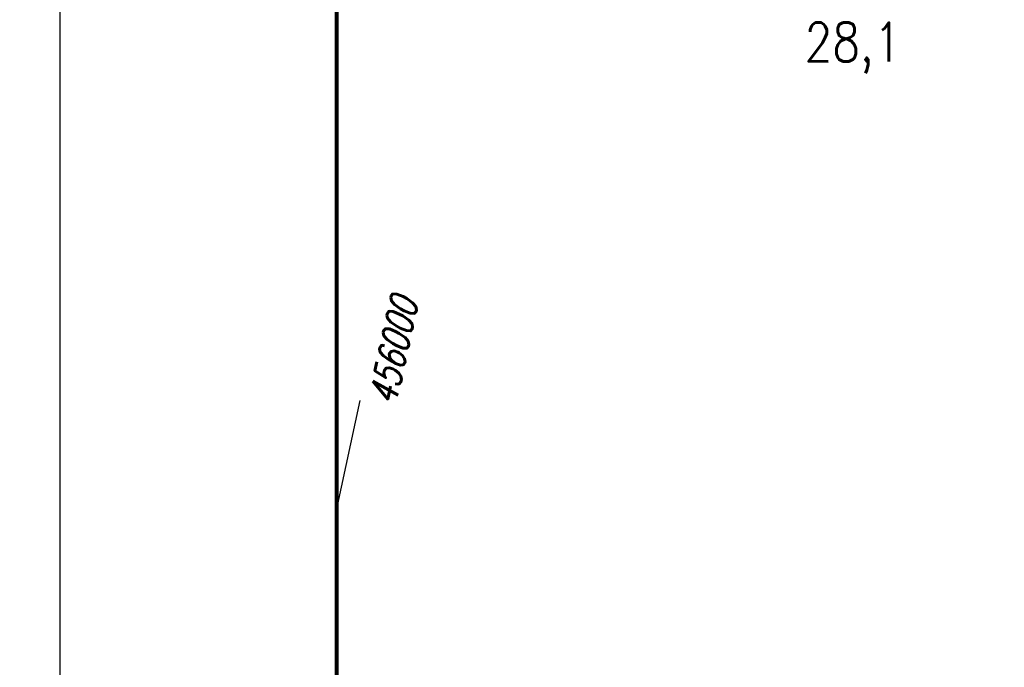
# Model space of a CAD drawing. Extents: x -134 to 1642, y -665 to 1050.
# Tile 2 of 88: x -4 to 85, y 77 to 136. Entities that reach past the tile are written whole.
import ezdxf

# ---------------------------------------------------------------- set-up
doc = ezdxf.new("R2010")
doc.units = 0
doc.header["$LTSCALE"] = 2
doc.header["$MEASUREMENT"] = 0
doc.linetypes.add('AUSGEZOGEN', pattern=[0])
for name, color, linetype in [('Bahnachse', 7, 'CONTINUOUS'), ('BOESCHG', 8, 'AUSGEZOGEN'), ('NETZ', 250, 'AUSGEZOGEN'), ('RAHMEN', 250, 'AUSGEZOGEN'), ('Rinne', 200, 'CONTINUOUS')]:
    doc.layers.add(name, color=color, linetype=linetype)
doc.styles.add('ROMANS', font='romans.shx', dxfattribs={"width": 0.8})

msp = doc.modelspace()

# ---------------------------------------------------------------- hatches: boundary and pattern name
at = {"layer": 'Rinne'}
h = msp.add_hatch(dxfattribs=at)
h.set_pattern_fill('ANSI31', color=256, scale=20, style=0)
edge = h.paths.add_edge_path()
edge.add_arc((275.368, -21751.935), 21947.712, 89.378358, 89.4555825, ccw=False)
edge.add_arc((441.164, -6471.327), 6666.204, 89.2382346, 89.378358, ccw=False)
edge.add_arc((-14330.566, -1117453.652), 1117746.729, 89.236362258, 89.238234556, ccw=False)
edge.add_arc((523.427, -3023.766), 3217.854, 89.201464, 89.236359, ccw=False)
edge.add_arc((555.116, -750.211), 944.078, 86.947295, 89.201464, ccw=False)
edge.add_arc((625.86, 576.328), 384.346, 266.94729, 270.48051)
edge.add_arc((580.862, 5941.795), 5750.002, 270.4805116, 270.6623839)
edge.add_arc((762.642, -9781.389), 9974.234, 90.5242944, 90.662384, ccw=False)
edge.add_arc((2442.173, -193318.226), 193518.754, 90.51436533, 90.52429443, ccw=False)
edge.add_arc((253.376, 50487.94), 50297.236, 270.5143659, 270.5338415)
edge.add_arc((717.25, 703), 510.135, 270.53384, 270.62712)
edge.add_arc((-30540.738, 2856402.629), 2856380.831, 270.627124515, 270.628371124)
edge.add_arc((769.636, 1592.381), 1398.889, 270.628371, 270.993107)
edge.add_arc((599.067, 11432.088), 11240.074, 270.9931067, 271.1217788)
edge.add_arc((275.388, -21749.981), 21944.958, 89.378358, 89.4555885, ccw=False)
edge.add_arc((441.152, -6472.293), 6666.37, 89.2382342, 89.378358, ccw=False)
edge.add_arc((-14329.56, -1117377.592), 1117669.861, 89.236362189, 89.238234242, ccw=False)
edge.add_arc((523.399, -3025.408), 3218.696, 89.201476, 89.236361, ccw=False)
edge.add_arc((555.097, -751.146), 944.214, 86.947292, 89.201476, ccw=False)
edge.add_arc((625.852, 575.592), 384.41, 266.94729, 270.48049)
edge.add_arc((580.849, 5941.868), 5750.874, 270.4804911, 270.6623925)
edge.add_arc((762.68, -9785.498), 9977.542, 90.5242933, 90.6623925, ccw=False)
edge.add_arc((2442.714, -193377.718), 193577.449, 90.51436665, 90.5242933, ccw=False)
edge.add_arc((253.389, 50486.674), 50296.77, 270.514367, 270.533841)
edge.add_arc((717.258, 702.216), 510.151, 270.53384, 270.62712)
edge.add_arc((-30543.476, 2856652.631), 2856631.648, 270.627124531, 270.628371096)
edge.add_arc((769.646, 1591.701), 1399.009, 270.628371, 270.993107)
edge.add_arc((599.068, 11431.925), 11240.712, 270.9931067, 271.1217807)

# ---------------------------------------------------------------- linework, layer by layer
at = {"layer": 'BOESCHG'}
msp.add_lwpolyline([(266.116, 174.495, 0.000036), (221.377, 173.781, 0.000236), (214.615, 173.669, 0.000691), (206.872, 173.527, 0.000082), (141.951, 172.233, 0.00154), (97.934, 171.214, 0.005249), (85.023, 170.739, 0.016892), (76.048, 170.01, 0.010757), (62.042, 168.089, 0.002093), (59.206, 167.626, 0.000558), (48.582, 165.831, 0.006737), (46.144, 165.383, 0.002792), (40.282, 164.189)], format="xyb", dxfattribs=at)
at = {"layer": 'NETZ'}
msp.add_line((25.02, 91.688), (27.126, 101.463), dxfattribs=at)
at = {"layer": 'RAHMEN'}
msp.add_line((0, 420), (0, 0), dxfattribs=at)
at = {"layer": 'RAHMEN', "const_width": 0.35}
msp.add_lwpolyline([(25, 5), (1130, 5), (1130, 415), (25, 415), (25, 5)], dxfattribs=at)

# ---------------------------------------------------------------- texts
at = {"layer": 'Bahnachse', "linetype": 'Continuous', "style": 'ROMANS', "oblique": 0, "width": 0.8334}
msp.add_text('28,1', height=3.5, rotation=359.94117, dxfattribs=at).set_placement((67.259, 132.109))
at = {"layer": 'NETZ', "style": 'ROMANS', "oblique": 16.6, "width": 0.75}
msp.add_text('456000', height=2.5, rotation=77.8411, dxfattribs=at).set_placement((30.322, 100.949))

doc.saveas('drawing.dxf')
